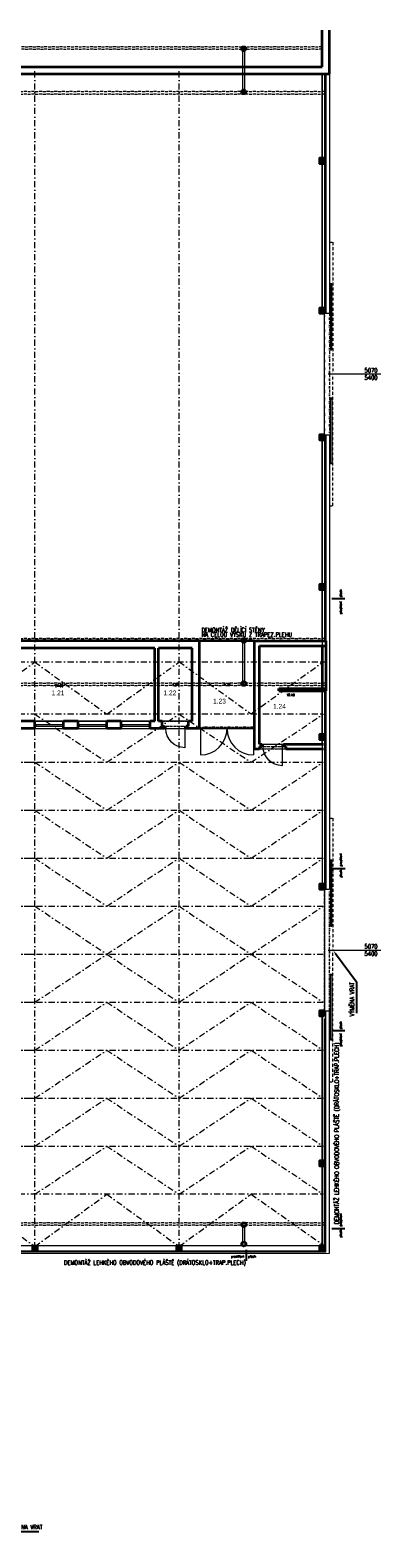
# Model space of a CAD drawing. Header units: millimetres. Extents: x -485339 to 350584, y -2181201 to -313328.
# Tile 106 of 115: x -56075 to -41485, y -628752 to -565940. Entities that reach past the tile are written whole.
import ezdxf
from ezdxf import colors
from ezdxf.entities.mleader import LeaderData, LeaderLine
from ezdxf.enums import TextEntityAlignment as Align
from ezdxf.math import Vec2, Vec3

# ---------------------------------------------------------------- set-up
doc = ezdxf.new("R2010")
doc.units = ezdxf.units.MM
doc.header["$LTSCALE"] = 10
for name, pattern in [('ACAD_ISO12W100', [21, 12, -3, 0, -3, 0, -3]), ('DASHDOT', [25.4, 12.7, -6.35, 0, -6.35]), ('DĚLICÍ2', [15.875, 6.35, -3.175, 0, -3.175, 0, -3.175])]:
    doc.linetypes.add(name, pattern=pattern)
doc.layers.get('Defpoints').update_dxf_attribs({"color": 201})
for name, color, linetype, lineweight, true_color in [('BOUR_DVEŘE', 7, 'Continuous', 18, 0x4ccd32), ('BOUR_OBV.PLÁŠT', 7, 'Continuous', 18, 0x4ccd32), ('BOUR_ČÁRY_OBRYS', 7, 'Continuous', 35, 0x4ccd32), ('BOUR_ŠRAFY', 7, 'Continuous', 18, 0x4ccd32), ('BOURÁNÍ_POPIS', 7, 'Continuous', 18, 0x4ccd32)]:
    doc.layers.add(name, color=color, linetype=linetype, lineweight=lineweight, true_color=true_color)
for name, color, linetype, lineweight in [('St__otvory_dveře', 40, 'Continuous', 18), ('St_lehký obvodový plášť', 152, 'Continuous', 18), ('St_otvory_okna', 40, 'Continuous', 18), ('St_plocha_místnosti', 250, 'Continuous', 18), ('St_popis_otvory', 40, 'Continuous', 18), ('St_sloupy_konstrukce haly', 5, 'Continuous', 35), ('St_sloupy_opláštění_půdorys', 25, 'Continuous', 35), ('St_čáry_nad', 250, 'DĚLICÍ2', 18), ('St_čáry_obrys', 5, 'Continuous', 35), ('St_čáry_osy', 250, 'DASHDOT', 18), ('St_čáry_plné', 250, 'Continuous', 18)]:
    doc.layers.add(name, color=color, linetype=linetype, lineweight=lineweight)
doc.layers.add('St_plocha_místn', color=140, linetype='Continuous', lineweight=18, plot=False)
doc.styles.add('Andy', font='txt')
doc.styles.get("Standard").update_dxf_attribs({"font": 'simplex.shx', "width": 0.8})
doc.linetypes.add('ZIGZAG', pattern='A,0.00254,-5.08,[131,ltypeshp.shx,S=5.08,R=0,X=-5.08,Y=0],-10.16,[131,ltypeshp.shx,S=5.08,R=180,X=5.08,Y=0],-5.08', length=20.32254)

# ---------------------------------------------------------------- blocks, each defined once
blk = doc.blocks.new('*U38')
at = {"layer": 'St_čáry_osy', "ltscale": 2}
blk.add_lwpolyline([(-3000, -1000), (-4, 1000), (3000, -1000)], dxfattribs=at)
blk = doc.blocks.new('*U39')
at = {"layer": 'St_čáry_osy', "ltscale": 2}
for p in [(72000, 8000), (72000, 6000), (72000, 4000), (72000, 2000), (72000, 0)]:
    blk.add_blockref('*U38', p, dxfattribs=at)
blk = doc.blocks.new('*U41')
at = {"layer": 'St_čáry_osy', "ltscale": 2}
blk.add_lwpolyline([(-3000, -1000), (-4, 1000), (3000, -1000)], dxfattribs=at)
blk = doc.blocks.new('*U40')
at = {"layer": 'St_čáry_osy', "ltscale": 2}
for p in [(72000, 8000), (72000, 6000), (72000, 4000), (72000, 2000), (72000, 0)]:
    blk.add_blockref('*U41', p, dxfattribs=at)
blk = doc.blocks.new('*U42')
at = {"layer": 'St_čáry_osy', "ltscale": 2}
for points in [[(-3950, 8000), (9058, 8000)], [(-3950, 6000), (9058, 6000)], [(-3950, 4000), (9058, 4000)], [(-3950, 2000), (9058, 2000)], [(-3950, 0), (9058, 0)], [(-3950, -2000), (9058, -2000)], [(-3950, -4000), (9058, -4000)], [(-3950, -6000), (9058, -6000)], [(-3950, -8000), (9058, -8000)]]:
    blk.add_lwpolyline(points, dxfattribs=at)
blk = doc.blocks.new('*U43')
at = {"layer": 'St_čáry_osy', "ltscale": 2}
for p in [(60000, 0), (72000, 0)]:
    blk.add_blockref('*U42', p, dxfattribs=at)
blk = doc.blocks.new('G$CC1796412')
at = {"layer": 'St__otvory_dveře', "color": 0, "ltscale": 2}
blk.add_lwpolyline([(850, 1), (850, 801)], dxfattribs=at)
at = {"layer": 'St__otvory_dveře', "ltscale": 2}
for points in [[(50, 0), (0, 0), (0, -100), (50, -100)], [(900, 1), (850, 1), (850, -99), (900, -99)]]:
    blk.add_lwpolyline(points, close=True, dxfattribs=at)
at = {"layer": 'St__otvory_dveře', "linetype": 'DĚLICÍ2', "ltscale": 2}
for points in [[(50, 0), (850, 1)], [(50, -100), (850, -99)]]:
    blk.add_lwpolyline(points, dxfattribs=at)
at = {"layer": 'St__otvory_dveře', "color": 0, "ltscale": 2}
blk.add_arc((850, 1), 800, 90, 180, dxfattribs=at)
blk = doc.blocks.new('G$C09EC9A76')
at = {"layer": 'St_otvory_okna', "ltscale": 2}
for points in [[(1200, 50), (0, 50), (0, 0), (1200, 0)], [(0, 50), (50, 50), (50, 0), (0, 0)], [(1200, 50), (1150, 50), (1150, 0), (1200, 0)]]:
    blk.add_lwpolyline(points, close=True, dxfattribs=at)
blk = doc.blocks.new('G$C96BA53D1')
at = {"layer": 'St__otvory_dveře', "ltscale": 2}
for points in [[(0, -50), (50, -50), (50, 0), (0, 0)], [(2250, -50), (2300, -50), (2300, 0), (2250, 0)]]:
    blk.add_lwpolyline(points, close=True, dxfattribs=at)
at = {"layer": 'St__otvory_dveře', "linetype": 'DĚLICÍ2', "ltscale": 2}
for points in [[(2250, 0), (50, 0)], [(2250, -50), (50, -50)]]:
    blk.add_lwpolyline(points, dxfattribs=at)
at = {"layer": 'St__otvory_dveře', "ltscale": 2}
for points in [[(50, -50), (50, -1150)], [(2250, -50), (2250, -1150)]]:
    blk.add_lwpolyline(points, dxfattribs=at)
for centre, start, end in [((50, -50), 270, 0), ((2250, -50), 180, 270)]:
    blk.add_arc(centre, 1100, start, end, dxfattribs=at)
blk = doc.blocks.new('G$CB69B1554')
at = {"layer": 'St_čáry_nad', "ltscale": 2}
for points in [[(72380, -4650), (73480, -4650)], [(76430, -5800), (77530, -5800)]]:
    blk.add_lwpolyline(points, dxfattribs=at)
at = {"layer": 'St_čáry_obrys', "ltscale": 2}
for points in [[(73930, -1300), (63240, -1300)], [(72080, -1600), (64730, -1600)], [(72080, -4650), (72080, -1600)], [(73630, -1600), (72230, -1600)], [(72230, -4650), (72230, -1600)], [(73630, -4650), (73630, -1600)], [(73930, -4950), (73930, -1300)], [(76230, -5800), (76230, -1300)], [(76430, -5600), (76430, -1500)], [(67080, -4650), (66480, -4650)], [(67080, -4950), (66480, -4950)], [(67080, -4950), (67080, -4650)], [(68880, -4650), (68280, -4650)], [(68280, -4950), (68280, -4650)], [(68880, -4950), (68280, -4950)], [(68880, -4950), (68880, -4650)], [(70680, -4650), (70080, -4650)], [(70080, -4950), (70080, -4650)], [(70680, -4950), (70080, -4950)], [(70680, -4950), (70680, -4650)], [(72080, -4650), (71880, -4650)], [(71880, -4950), (71880, -4650)], [(72480, -4950), (71880, -4950)], [(72380, -4650), (72230, -4650)], [(72380, -4850), (72380, -4650)], [(72380, -4850), (72480, -4850)], [(72480, -4950), (72480, -4850)], [(73380, -4950), (73380, -4850)], [(73380, -4950), (73380, -4850)], [(73480, -4850), (73380, -4850)], [(73930, -4950), (73380, -4950)], [(73630, -4650), (73480, -4650)], [(73480, -4850), (73480, -4650)], [(76530, -5702), (76530, -5602)], [(77230, -5600), (77230, -5600)], [(77430, -5702), (77430, -5602)], [(77430, -5702), (77430, -5602)], [(76430, -5700), (76430, -5800)], [(76430, -5700), (76530, -5700)], [(77530, -5700), (77430, -5700)], [(77530, -5700), (77530, -5800)]]:
    blk.add_lwpolyline(points, dxfattribs=at)
at = {"layer": 'St_čáry_obrys'}
for points in [[(76230, -1300), (79139, -1300)], [(76430, -1500), (79139, -1500)], [(76430, -5600), (76530, -5600)], [(77430, -5600), (79089, -5600)], [(76230, -5800), (76430, -5800)], [(77530, -5800), (79089, -5800)]]:
    blk.add_lwpolyline(points, dxfattribs=at)
at = {"layer": 'St_čáry_plné'}
for p, q in [((67080, -4650), (68280, -4650)), ((67080, -4950), (68280, -4950)), ((68880, -4650), (70080, -4650)), ((68880, -4950), (70080, -4950)), ((70680, -4650), (71880, -4650)), ((70680, -4950), (71880, -4950))]:
    blk.add_line(p, q, dxfattribs=at)
at = {"layer": 'St__otvory_dveře', "xscale": -1, "rotation": 180}
for p in [(72480, -4949), (76530, -5699)]:
    blk.add_blockref('G$CC1796412', p, dxfattribs=at)
at = {"layer": 'St__otvory_dveře'}
blk.add_blockref('G$C96BA53D1', (73930, -4900), dxfattribs=at)
at = {"layer": 'St_otvory_okna', "ltscale": 2}
for p in [(67080, -4850), (68880, -4850), (70680, -4850)]:
    blk.add_blockref('G$C09EC9A76', p, dxfattribs=at)
blk = doc.blocks.new('G$CD8A98CDB')
at = {"layer": 'St_sloupy_konstrukce haly', "color": 250, "lineweight": 18, "ltscale": 2}
for points in [[(-825, 0), (825, 0)], [(-825, -80), (825, -80)]]:
    blk.add_lwpolyline(points, dxfattribs=at)
at = {"layer": 'St_sloupy_konstrukce haly', "ltscale": 2}
for centre in [(-900, -40), (900, -40)]:
    blk.add_circle(centre, 85, dxfattribs=at)
blk = doc.blocks.new('G$C7F2A87C2')
at = {"layer": 'St_sloupy_konstrukce haly', "color": 250, "lineweight": 18, "ltscale": 2}
for points in [[(-40, -815), (-40, -160)], [(40, -815), (40, -160)]]:
    blk.add_lwpolyline(points, dxfattribs=at)
at = {"layer": 'St_sloupy_konstrukce haly', "ltscale": 2}
for centre in [(0, -85), (0, -890)]:
    blk.add_circle(centre, 85, dxfattribs=at)
blk = doc.blocks.new('G$C0F2906C7')
at = {"layer": 'St_sloupy_opláštění_půdorys', "ltscale": 2}
blk.add_lwpolyline([(-105, -105), (105, -105), (105, 105), (-105, 105)], close=True, dxfattribs=at)
for points in [[(-105, 105), (105, -105)], [(105, 105), (-105, -105)]]:
    blk.add_lwpolyline(points, dxfattribs=at)
blk = doc.blocks.new('G$C0EBC1439')
at = {"layer": 'St__otvory_dveře', "color": 0, "linetype": 'ACAD_ISO12W100'}
for points in [[(0, 5490), (150, 5490), (150, 0)], [(0, -5490), (150, -5490), (150, 0)]]:
    blk.add_lwpolyline(points, dxfattribs=at)
at = {"layer": 'St__otvory_dveře', "color": 0}
for points in [[(50, 1000), (100, 1000), (100, 3750), (50, 3750)], [(50, 3700), (100, 3700), (100, 3750), (50, 3750)], [(50, 1000), (100, 1000), (100, 1050), (50, 1050)], [(50, -1000), (100, -1000), (100, -3750), (50, -3750)], [(50, -1000), (100, -1000), (100, -1050), (50, -1050)], [(50, -3700), (100, -3700), (100, -3750), (50, -3750)]]:
    blk.add_lwpolyline(points, close=True, dxfattribs=at)

msp = doc.modelspace()

# ---------------------------------------------------------------- hatches: boundary and pattern name
at = {"layer": 'BOUR_ŠRAFY'}
h = msp.add_hatch(dxfattribs=at)
h.set_pattern_fill('ANSI31', color=256, scale=15)
h.set_pattern_definition([(45, (-122964.88, -590084.56), (-33.67596, 33.67596), [])])
h.paths.add_polyline_path([(-45734.9, -593464.6), (-43826.2, -593464.6), (-43826.2, -593364.6), (-45734.9, -593364.6)])

# ---------------------------------------------------------------- linework, layer by layer
at = {"layer": 'BOUR_DVEŘE'}
msp.add_lwpolyline([(-43675.2, -604264.2), (-41484.6, -604264.2)], dxfattribs=at)
at = {"layer": 'BOUR_OBV.PLÁŠT', "ltscale": 2}
for points in [[(-43775.2, -591384.6), (-43775.2, -601729.2)], [(-43825.2, -593464.6), (-43825.2, -601729.2)], [(-43822.5, -616794.6), (-43822.5, -607116.5)], [(-43775.2, -616852.3), (-43775.2, -606799.2)], [(-43822.5, -616802.3), (-59724.9, -616802.3)], [(-43775.2, -616852.3), (-59724.9, -616852.3)]]:
    msp.add_lwpolyline(points, dxfattribs=at)
at = {"layer": 'BOUR_ČÁRY_OBRYS', "linetype": 'ZIGZAG', "lineweight": 35, "ltscale": 0.5}
msp.add_lwpolyline([(-46734.9, -591384.6), (-49034.9, -591384.6)], dxfattribs=at)
at = {"layer": 'BOUR_ČÁRY_OBRYS'}
for points in [[(-43925.2, -591583.6), (-43925.2, -593363.6)], [(-43775.2, -591383.6), (-43775.2, -593463.6)], [(-45734.9, -593364.6), (-43826.2, -593364.6)], [(-45734.9, -593464.6), (-43826.2, -593464.6)]]:
    msp.add_lwpolyline(points, dxfattribs=at)
at = {"layer": 'BOUR_ČÁRY_OBRYS', "ltscale": 2}
msp.add_lwpolyline([(-45734.9, -593464.6), (-45734.9, -593364.6)], dxfattribs=at)
at = {"layer": 'BOUR_ŠRAFY'}
msp.add_lwpolyline([(-45734.9, -593464.6), (-43826.2, -593464.6), (-43826.2, -593364.6), (-45734.9, -593364.6)], close=True, dxfattribs=at)
at = {"layer": 'Defpoints', "ltscale": 2}
for points in [[(-42975.2, -589626.4), (-43525.2, -589626.4)], [(-42968.5, -600876.4), (-43518.5, -600876.4)], [(-42975.2, -607626.4), (-43525.2, -607626.4)], [(-42975.2, -615876.4), (-43525.2, -615876.4)], [(-47074.9, -617209.2), (-47074.9, -616760.1)]]:
    msp.add_lwpolyline(points, dxfattribs=at)
at = {"layer": 'St__otvory_dveře'}
msp.add_lwpolyline([(-43625.2, -598774.2), (-43625.2, -598774.2), (-43625.2, -598774.2)], dxfattribs=at)
msp.add_lwpolyline([(-43625.2, -598774.2), (-43625.2, -598774.2), (-43625.2, -598774.2)], dxfattribs=at)
msp.add_lwpolyline([(-43625.2, -598774.2), (-43625.2, -598774.2), (-43625.2, -598774.2)], dxfattribs=at)
at = {"layer": 'St_lehký obvodový plášť', "ltscale": 2}
for points in [[(-43825.2, -567764.4), (-43825.2, -577729.2)], [(-43775.2, -567764.4), (-43775.2, -577729.2)], [(-43825.2, -582799.2), (-43825.2, -591384.6)], [(-43775.2, -582799.2), (-43775.2, -591384.6)]]:
    msp.add_lwpolyline(points, dxfattribs=at)
at = {"layer": 'St_plocha_místn'}
for points in [[(-59724.9, -591379.2), (-43925.2, -591372.8), (-43925.2, -589249.2), (-44035.2, -589249.2), (-44035.2, -589039.2), (-43925.2, -589039.2), (-43925.2, -583009.2), (-44035.2, -583009.2), (-44035.2, -582799.2), (-43825.2, -582799.2), (-43825.2, -577729.2), (-44035.2, -577729.2), (-44035.2, -577519.2), (-43925.2, -577519.2), (-43925.2, -571489.2), (-44035.2, -571489.2), (-44035.2, -571279.2), (-43925.2, -571279.2), (-43925.2, -567764.4), (-140154.9, -567764.4)], [(-58534.9, -595034.6), (-46734.9, -595034.6), (-46734.9, -595872.8), (-43925.2, -595884.6), (-43925.2, -601519.2), (-44035.2, -601519.2), (-44035.2, -601729.2), (-43825.2, -601729.2), (-43825.2, -606799.2), (-44035.2, -606799.2), (-44035.2, -607009.2), (-43925.2, -607009.2), (-43925.2, -613039.2), (-44035.2, -613039.2), (-44035.2, -613249.2), (-43925.2, -613249.2), (-43925.2, -616592.3), (-59724.9, -616592.3)]]:
    msp.add_lwpolyline(points, dxfattribs=at)
for points in [[(-59924.9, -594284.5), (-59924.9, -593314.6), (-58234.9, -593314.6), (-58234.9, -591684.6), (-50884.9, -591684.6), (-50884.9, -594734.6), (-58234.9, -594734.6), (-58234.9, -594284.6)], [(-50734.9, -591684.6), (-49334.9, -591684.6), (-49334.9, -594734.6), (-50734.9, -594734.6)], [(-49034.9, -595000.9), (-46734.9, -595000.9), (-46734.9, -591384.6), (-49034.9, -591384.6)], [(-46534.9, -595684.6), (-43925.2, -595684.6), (-43925.2, -595489.2), (-44035.2, -595489.2), (-44035.2, -595279.2), (-43930.2, -595279.2), (-43925.2, -593464.6), (-45734.9, -593464.6), (-45734.9, -593364.6), (-43925.2, -593363.6), (-43925.2, -591583.6), (-46534.9, -591584.6)]]:
    msp.add_lwpolyline(points, close=True, dxfattribs=at)
at = {"layer": 'St_popis_otvory'}
msp.add_lwpolyline([(-43675.2, -580264.2), (-41484.6, -580264.2)], dxfattribs=at)
at = {"layer": 'St_čáry_nad', "ltscale": 2}
for points in [[(-43925.2, -566629.7), (-139882.7, -566629.7)], [(-43925.2, -566729.7), (-139882.7, -566729.7)], [(-43825.2, -568501.7), (-139882.7, -568501.7)], [(-43825.2, -568601.7), (-139882.7, -568601.7)], [(-43825.2, -582799.2), (-43825.2, -577729.2)], [(-43625.1, -577729.2), (-43625.2, -582799.2)], [(-43825.2, -591279.2), (-139879.9, -591279.2)], [(-46557.7, -591379.2), (-139879.9, -591379.2)], [(-43825.2, -593149.2), (-139879.9, -593149.2)], [(-43825.2, -593249.2), (-139879.9, -593249.2)], [(-43825.2, -606799.2), (-43825.2, -601729.2)], [(-43625.2, -606799.2), (-43625.2, -601729.2)], [(-43825.2, -615624.2), (-139879.9, -615624.2)], [(-43825.2, -615724.2), (-139879.9, -615724.2)]]:
    msp.add_lwpolyline(points, dxfattribs=at)
at = {"layer": 'St_čáry_obrys', "ltscale": 2}
for points in [[(-43925.2, -567464.4), (-43925.2, -565940.2)], [(-43625.2, -567764.4), (-43625.2, -565940.2)], [(-140454.9, -567764.4), (-43625.2, -567764.4)], [(-140154.9, -567464.4), (-43925.2, -567464.4)]]:
    msp.add_lwpolyline(points, dxfattribs=at)
at = {"layer": 'St_čáry_osy', "ltscale": 2}
for points in [[(-55879.9, -616684.8), (-55879.9, -567627.2)], [(-49879.9, -616684.8), (-49879.9, -567627.2)], [(-139879.9, -592264.2), (-43825.2, -592251.4)], [(-61879.9, -592264.2), (-58884.2, -594436.7), (-55879.9, -592264.2)], [(-55879.9, -592264.2), (-52884.2, -594436.7), (-49879.9, -592264.2)], [(-49879.9, -592252.2), (-46884.2, -594424.7), (-43878.9, -592252.2)], [(-139879.9, -594436.7), (-43825.2, -594423.9)], [(-49879.9, -594436.7), (-46884.2, -596436.7), (-43878.9, -594436.7)], [(-49879.9, -596436.7), (-46884.2, -598436.7), (-43878.9, -596436.7)], [(-49879.9, -598436.7), (-46884.2, -600436.7), (-43878.9, -598436.7)], [(-49879.9, -600436.7), (-46884.2, -602436.7), (-43878.9, -600436.7)], [(-49879.9, -602436.7), (-46884.2, -604436.7), (-43878.9, -602436.7)], [(-49879.9, -606436.7), (-46884.2, -604436.7), (-43878.9, -606436.7)], [(-49879.9, -608436.7), (-46884.2, -606436.7), (-43878.9, -608436.7)], [(-49879.9, -610436.7), (-46884.2, -608436.7), (-43878.9, -610436.7)], [(-49879.9, -612436.7), (-46884.2, -610436.7), (-43878.9, -612436.7)], [(-49879.9, -614436.7), (-46884.2, -612436.7), (-43878.9, -614436.7)], [(-139879.9, -614436.7), (-43825.2, -614423.9)], [(-60018.3, -615259.2), (-58884.2, -614436.7), (-55879.9, -616609.2)], [(-55879.9, -616609.2), (-52884.2, -614436.7), (-49879.9, -616609.2)], [(-49879.9, -616608.4), (-46884.2, -614435.9), (-43825.2, -616586.4)]]:
    msp.add_lwpolyline(points, dxfattribs=at)
at = {"layer": 'St_čáry_plné', "ltscale": 2}
for points in [[(-43925.2, -567764.4), (-43925.2, -571279.2)], [(-43725.2, -567614.4), (-43725.1, -567614.4)], [(-43625.2, -567764.4), (-43625.2, -577729.2)], [(-43925.2, -571489.2), (-43925.2, -577519.2)], [(-43825.2, -577729.2), (-43625.1, -577729.2)], [(-43825.2, -582799.2), (-43625.2, -582799.2)], [(-43625.2, -582799.2), (-43625.2, -601729.2)], [(-43925.2, -583009.2), (-43925.2, -589039.2)], [(-43925.2, -589249.2), (-43925.2, -595279.2)], [(-43925.2, -595489.2), (-43925.2, -601519.2)], [(-43825.2, -601729.2), (-43625.2, -601729.2)], [(-59725, -616900.1), (-43625.2, -616887.4), (-43625.2, -606799.2)], [(-43925.2, -613039.2), (-43925.2, -607009.2)], [(-43825.2, -606799.2), (-43625.2, -606799.2)], [(-43925.2, -616592.3), (-43925.2, -613249.2)], [(-43822.5, -616592.3), (-59724.9, -616592.3)]]:
    msp.add_lwpolyline(points, dxfattribs=at)

# ---------------------------------------------------------------- block references
at = {"layer": 'BOUR_DVEŘE'}
msp.add_blockref('G$C0EBC1439', (-43625.2, -604264.2), dxfattribs=at)
at = {"layer": 'BOUR_ČÁRY_OBRYS', "linetype": 'ZIGZAG', "lineweight": 35, "ltscale": 0.5}
msp.add_blockref('G$CB69B1554', (-122964.9, -590084.6), dxfattribs=at)
at = {"layer": 'St__otvory_dveře'}
msp.add_blockref('G$C0EBC1439', (-43625.2, -580264.2), dxfattribs=at)
at = {"layer": 'St_sloupy_konstrukce haly', "ltscale": 2, "rotation": 90}
for p in [(-47227.7, -567614.7), (-47224.9, -592264.2)]:
    msp.add_blockref('G$CD8A98CDB', p, dxfattribs=at)
at = {"layer": 'St_sloupy_opláštění_půdorys', "ltscale": 2, "rotation": 90}
for p in [(-43930.2, -571384.2), (-43930.2, -577624.2), (-43930.2, -582904.2), (-43930.2, -589144.2), (-43930.2, -595384.2), (-43930.2, -601624.2), (-43930.2, -606904.2), (-43930.2, -613144.2), (-55879.9, -616702.1), (-49879.9, -616697.3), (-43925.5, -616697.3)]:
    msp.add_blockref('G$C0F2906C7', p, dxfattribs=at)
at = {"layer": 'St_čáry_osy', "ltscale": 2, "xscale": -1, "rotation": 180}
msp.add_blockref('*U40', (-124879.9, -595436.7), dxfattribs=at)
at = {"layer": 'St_čáry_osy', "ltscale": 2}
for name, p in [('*U43', (-124884.2, -604436.7)), ('*U39', (-124879.9, -613436.7))]:
    msp.add_blockref(name, p, dxfattribs=at)
at = {"layer": 'St_čáry_plné'}
msp.add_blockref('G$C7F2A87C2', (-47184.9, -615624.2), dxfattribs=at)

# ---------------------------------------------------------------- texts
at = {"layer": 'BOUR_DVEŘE', "insert": (-41891.1, -604264.2), "char_height": 180, "width": 1342.526, "attachment_point": 5}
msp.add_mtext('5070\\P5400', dxfattribs=at)
at = {"layer": 'BOURÁNÍ_POPIS', "width": 0.8}
for s, p in [('DEMONTÁŽ DĚLÍCÍ STĚNY ', (-48950.2, -591015.8)), ('NA CELOU VÝŠKU Z TRAPEZ.PLEHU', (-48950.2, -591212.1)), ('DEMONTÁŽ LEHKÉHO OBVODOVÉHO PLÁŠTĚ (DRÁTOSKLO+TRAP.PLECH)', (-54672.3, -617371.6))]:
    msp.add_text(s, height=180, dxfattribs=at).set_placement(p)
msp.add_text('DEMONTÁŽ LEHKÉHO OBVODOVÉHO PLÁŠTĚ (DRÁTOSKLO+TRAP.PLECH)', height=180, rotation=90, dxfattribs=at).set_placement((-43229.2, -615683.4))
at = {"layer": 'Defpoints', "ltscale": 2, "width": 0.8}
for s, p in [('prosklení', (-43106.8, -590264.7)), ('plech', (-43106.8, -589551.5)), ('prosklení', (-43100.1, -600764)), ('plech', (-43100.1, -601233.3)), ('plech', (-43106.8, -607551.5)), ('prosklení', (-43106.8, -608264.7)), ('prosklení', (-43106.8, -615764)), ('plech', (-43106.8, -616233.3))]:
    msp.add_text(s, height=100, rotation=90, dxfattribs=at).set_placement(p)
for s, p in [('prosklení', (-47713.1, -617077.6)), ('plech', (-46999.9, -617077.6))]:
    msp.add_text(s, height=100, dxfattribs=at).set_placement(p)
at = {"layer": 'St_plocha_místn', "width": 0.8}
for s, p in [('24.06', (-54867.9, -593249.8)), ('4.27', (-50034.9, -593209.6)), ('8.32', (-47884.9, -593192.7)), ('10.49', (-45240.2, -593633.8))]:
    msp.add_text(s, height=100, dxfattribs=at).set_placement(p, align=Align.MIDDLE_CENTER)
at = {"layer": 'St_plocha_místnosti', "ltscale": 2, "style": 'Andy'}
for s, p in [('1.21', (-55186, -593650.8)), ('1.22', (-50531.3, -593650.8)), ('1.23', (-48467.3, -593993.1)), ('1.24', (-45970.1, -594210))]:
    msp.add_text(s, height=200, dxfattribs=at).set_placement(p)
at = {"layer": 'St_popis_otvory', "insert": (-41891.1, -580264.2), "char_height": 180, "width": 1342.526, "attachment_point": 5}
msp.add_mtext('5070\\P5400', dxfattribs=at)

# ---------------------------------------------------------------- leaders
at = {"layer": 'BOURÁNÍ_POPIS'}
ml = msp.add_multileader_mtext('Standard', dxfattribs=at)
ml.set_content('VÝMĚNA VRAT', color=256)
ml.set_leader_properties()
ml.build(insert=Vec2(0, 0))
ml.multileader.update_dxf_attribs({"text_left_attachment_type": 6, "text_right_attachment_type": 6, "arrow_head_size": 180})
ctx = ml.context
ctx.base_point, ctx.char_height, ctx.arrow_head_size, ctx.plane_origin, ctx.plane_x_axis, ctx.plane_y_axis = Vec3(-42494.8, -607133.7), 180, 180, Vec3(-43459.1, -604814.2), Vec3(0, 1), Vec3(-1, 0)
ctx.left_attachment, ctx.right_attachment, ctx.text_align_type = 6, 6, 2
notes = []
notes.append((ctx, [(0, (1, 1, 0), (-42494.8, -605592.5), (0, -1), 8, [(0, [(-43475.2, -604264.2)], 0, [])])]))
ctx.mtext.insert, ctx.mtext.text_direction, ctx.mtext.rotation, ctx.mtext.alignment, ctx.mtext.flow_direction = Vec3(-42772.5, -605602.5), Vec3(0, 1), 1.5707963, 3, 5
ml = msp.add_multileader_mtext('Standard', dxfattribs=at)
ml.set_content('VÝMĚNA VRAT', color=256)
ml.set_leader_properties()
ml.build(insert=Vec2(0, 0))
ml.multileader.update_dxf_attribs({"text_left_attachment_type": 6, "text_right_attachment_type": 6, "arrow_head_size": 180})
ctx = ml.context
ctx.base_point, ctx.char_height, ctx.arrow_head_size, ctx.plane_origin = Vec3(-56996.9, -628493), 180, 180, Vec3(-56206.6, -627528.6)
ctx.left_attachment, ctx.right_attachment = 6, 6
notes.append((ctx, [(0, (1, 1, 0), (-57004.9, -628493), (1, 0), 8, [(0, [(-57776.8, -627512.6)], 0, [])])]))
ctx.mtext.insert, ctx.mtext.flow_direction = Vec3(-56994.9, -628215.3), 5
for ctx, leaders in notes:
    for number, flags, end, landing, length, lines in leaders:
        leader = LeaderData()
        leader.index, (leader.has_last_leader_line, leader.has_dogleg_vector, leader.attachment_direction) = number, flags
        leader.last_leader_point, leader.dogleg_vector, leader.dogleg_length = Vec3(end), Vec3(landing), length
        for number, points, colour, breaks in lines:
            line = LeaderLine()
            line.index, line.vertices, line.color, line.breaks = number, Vec3.list(points), colors.encode_raw_color(colour), breaks
            leader.lines.append(line)
        ctx.leaders.append(leader)

doc.saveas('drawing.dxf')
